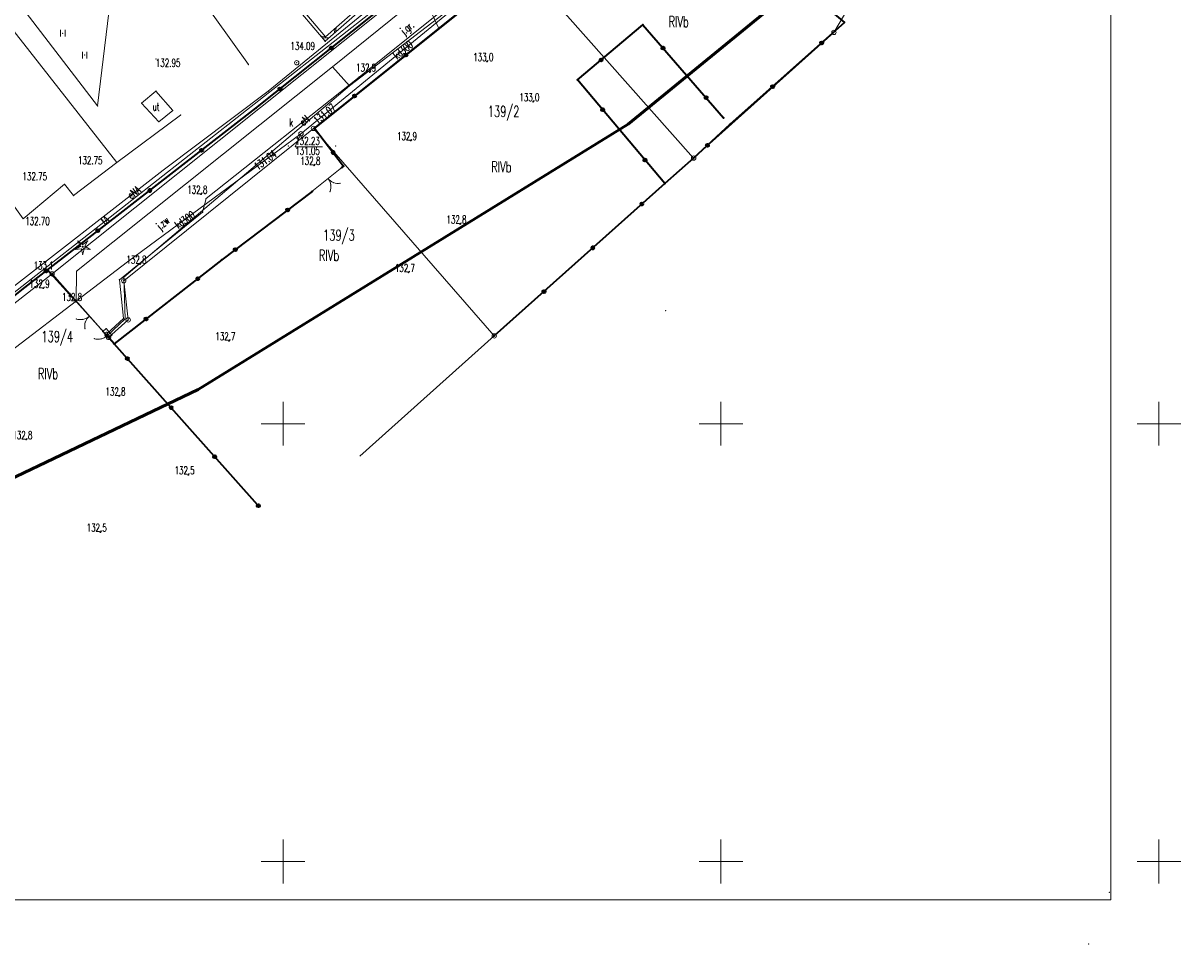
# Model space of a CAD drawing. Header units: metres. Extents: x 6429983 to 6430302, y 5950841 to 5951152.
# Tile 9 of 23: x 6430170 to 6430302, y 5950841 to 5950946. Entities that reach past the tile are written whole.
import ezdxf
from ezdxf.enums import TextEntityAlignment as Align

# ---------------------------------------------------------------- set-up
doc = ezdxf.new("R2010")
doc.units = ezdxf.units.M
doc.layers.get('0').update_dxf_attribs({"linetype": 'CONTINUOUS', "lineweight": 18})
for name, color, linetype, lineweight in [('BDOT500-BU-IB-02_01-', 7, 'CONTINUOUS', 18), ('BDOT500-KT-CR01-', 7, 'CONTINUOUS', 18), ('BDOT500-KT-JZ01-', 7, 'CONTINUOUS', 18), ('BDOT500-KT-OK02-', 7, 'CONTINUOUS', 18), ('BDOT500-KT-OK04-', 7, 'CONTINUOUS', 18), ('BDOT500-KT-OK05_01-', 7, 'CONTINUOUS', 35), ('BDOT500-OB-OP-01-01-', 96, 'CONTINUOUS', 18), ('BDOT500-RT-PW01-', 7, 'CONTINUOUS', 18), ('EGIB-D03-', 7, 'CONTINUOUS', 18), ('EGIB-KL-BR-RIVB-', 96, 'CONTINUOUS', 18), ('EGIB-KL-R-RIVB-', 96, 'CONTINUOUS', 18), ('GESUT-SU-PE-04-', 1, 'CONTINUOUS', 18), ('GESUT-SU-PE-OP03_13-', 1, 'CONTINUOUS', 18), ('GESUT-SU-PE-SM04_01-', 1, 'CONTINUOUS', 18), ('GESUT-SU-PE-US17_02-', 1, 'CONTINUOUS', 18), ('GESUT-SU-PK-01-', 36, 'CONTINUOUS', 18), ('GESUT-SU-PK-05-', 36, 'CONTINUOUS', 18), ('GESUT-SU-PK-US05-', 36, 'CONTINUOUS', 18), ('GESUT-SU-PK-US22_01-', 36, 'CONTINUOUS', 18), ('GESUT-SU-PT-01-', 30, 'CONTINUOUS', 18), ('KR_ObiektKarto', 7, 'CONTINUOUS', 18), ('maska', 7, 'CONTINUOUS', 18), ('siatka', 7, 'CONTINUOUS', 18), ('trawa', 7, 'CONTINUOUS', 18), ('wypelnienie skarpy', 7, 'CONTINUOUS', 18), ('zakres', 1, 'CONTINUOUS', 50)]:
    doc.layers.add(name, color=color, linetype=linetype, lineweight=lineweight)
doc.styles.get("Standard").update_dxf_attribs({"font": 'simplex.shx'})

# ---------------------------------------------------------------- blocks, each defined once
blk = doc.blocks.new('PTTU04_1')
at = {"color": 0, "linetype": 'Continuous', "lineweight": 18, "flags": 128}
for points in [[(-0.5, -0.75), (-0.5, 0.75)], [(0.5, 0.75), (0.5, -0.75)]]:
    blk.add_lwpolyline(points, dxfattribs=at)

msp = doc.modelspace()

# ---------------------------------------------------------------- linework, layer by layer
for p in [(6430174.86, 5950944.6), (6430177.36, 5950942.1), (6430185.48, 5950941.66), (6430178.83, 5950936.3), (6430239.4, 5950934.2), (6430243.7, 5950912.9), (6430190.3, 5950903.9)]:
    msp.add_point(p)
at = {"layer": 'BDOT500-BU-IB-02_01-', "linetype": 'Continuous', "lineweight": 18, "flags": 128}
for points in [[(6430199.41, 5950950.08), (6430198.71, 5950950.93), (6430202.33, 5950954.05), (6430208.45, 5950946.9), (6430204.81, 5950943.7), (6430200.75, 5950948.51), (6430201, 5950948.74), (6430204.86, 5950944.2), (6430207.97, 5950946.91), (6430202.32, 5950953.51), (6430199.25, 5950950.85), (6430199.68, 5950950.29), (6430199.41, 5950950.08)], [(6430205.9, 5950945.02), (6430205.88, 5950944.69)], [(6430206.04, 5950945.14), (6430206.06, 5950944.84)], [(6430204.73, 5950944.24), (6430204.4, 5950944.25)], [(6430205.18, 5950944.07), (6430204.57, 5950944.06)]]:
    msp.add_lwpolyline(points, dxfattribs=at)
at = {"layer": 'BDOT500-BU-IB-02_01-'}
for p in [(6430205.88, 5950944.69), (6430205.9, 5950945.02), (6430206.04, 5950945.14), (6430206.06, 5950944.84), (6430204.4, 5950944.25), (6430204.57, 5950944.06), (6430204.73, 5950944.24), (6430204.81, 5950943.7), (6430204.86, 5950944.2), (6430205.18, 5950944.07)]:
    msp.add_point(p, dxfattribs=at)
at = {"layer": 'BDOT500-KT-CR01-', "lineweight": 18, "flags": 128}
for points in [[(6430207.57, 5950938.58), (6430205.65, 5950940.75), (6430224.43, 5950955.96), (6430236.96, 5950968.19), (6430239.47, 5950973.5), (6430245.16, 5950970.22), (6430239.57, 5950965.49), (6430227.04, 5950953.52)], [(6430181.85, 5950959.92), (6430190.2, 5950949.24), (6430196.04, 5950941.01)], [(6430181.02, 5950929.83), (6430176.09, 5950926.06), (6430175.06, 5950927.35), (6430170.33, 5950923.39), (6430150.69, 5950950.95), (6430159.6, 5950957.17), (6430181.02, 5950929.83)], [(6430227.04, 5950953.52), (6430207.57, 5950938.58)], [(6430185.82, 5950934.49), (6430183.85, 5950936.62), (6430185.49, 5950937.99), (6430187.41, 5950935.77), (6430185.82, 5950934.49)], [(6430188.31, 5950935.25), (6430181.02, 5950929.83)]]:
    msp.add_lwpolyline(points, dxfattribs=at)
at = {"layer": 'BDOT500-KT-CR01-'}
for p in [(6430196.04, 5950941.01), (6430205.65, 5950940.75), (6430185.49, 5950937.99), (6430207.57, 5950938.58), (6430207.57, 5950938.58), (6430183.85, 5950936.62), (6430187.41, 5950935.77), (6430185.82, 5950934.49), (6430185.82, 5950934.49), (6430188.31, 5950935.25), (6430181.02, 5950929.83), (6430181.02, 5950929.83), (6430181.02, 5950929.83), (6430175.06, 5950927.35), (6430176.09, 5950926.06), (6430294.32, 5950846.49), (6430291.96, 5950840.59)]:
    msp.add_point(p, dxfattribs=at)
at = {"layer": 'BDOT500-KT-JZ01-', "linetype": 'Continuous', "lineweight": 18, "flags": 128}
msp.add_lwpolyline([(6430179.19, 5950910.83), (6430176.39, 5950913.95), (6430176.44, 5950917.41), (6430205.65, 5950940.75), (6430207.57, 5950938.58), (6430181.81, 5950916.72), (6430181.96, 5950911.97), (6430179.91, 5950910.05)], close=True, dxfattribs=at)
at = {"layer": 'BDOT500-KT-JZ01-'}
for p in [(6430205.65, 5950940.75), (6430207.57, 5950938.58), (6430176.44, 5950917.41), (6430181.81, 5950916.72), (6430176.39, 5950913.95), (6430181.96, 5950911.97), (6430179.19, 5950910.83), (6430179.91, 5950910.05)]:
    msp.add_point(p, dxfattribs=at)
at = {"layer": 'BDOT500-KT-OK02-', "linetype": 'Continuous', "lineweight": 18, "flags": 128}
for points in [[(6430206.71, 5950929.27), (6430203.3, 5950926.52)], [(6430179.19, 5950910.83), (6430176.39, 5950913.95)]]:
    msp.add_lwpolyline(points, dxfattribs=at)
at = {"layer": 'BDOT500-KT-OK02-', "lineweight": 18}
for centre, start, end in [((6430206.29, 5950928.94), 219, 279), ((6430203.97, 5950927.04), 339, 39), ((6430176.88, 5950913.39), 251, 311), ((6430178.86, 5950911.13), 131, 191)]:
    msp.add_arc(centre, 1.5, start, end, dxfattribs=at)
at = {"layer": 'BDOT500-KT-OK02-'}
for p in [(6430206.71, 5950929.27), (6430205.12, 5950928), (6430205.14, 5950927.98), (6430205.75, 5950927.54), (6430206.52, 5950927.46), (6430203.3, 5950926.52), (6430205.37, 5950926.5), (6430205.45, 5950927.27), (6430176.39, 5950913.95), (6430176.39, 5950911.97), (6430177.17, 5950911.92), (6430177.44, 5950911.62), (6430177.86, 5950912.26), (6430177.88, 5950912.26), (6430177.39, 5950910.84), (6430179.19, 5950910.83)]:
    msp.add_point(p, dxfattribs=at)
at = {"layer": 'BDOT500-KT-OK04-', "linetype": 'Continuous', "lineweight": 18, "flags": 128}
msp.add_lwpolyline([(6430179.91, 5950910.05), (6430179.19, 5950910.83)], dxfattribs=at)
at = {"layer": 'BDOT500-KT-OK04-', "lineweight": 18}
msp.add_arc((6430178.89, 5950911.15), 1.5, 253, 313, dxfattribs=at)
at = {"layer": 'BDOT500-KT-OK04-'}
for p in [(6430179.19, 5950910.83), (6430178.45, 5950909.72), (6430179.23, 5950909.69), (6430179.91, 5950910.05), (6430179.91, 5950910.05)]:
    msp.add_point(p, dxfattribs=at)
at = {"layer": 'BDOT500-KT-OK05_01-', "linetype": 'Continuous', "lineweight": 35, "flags": 128}
for points in [[(6430147.02, 5950896.73), (6430170.17, 5950915.3), (6430196.91, 5950936.05), (6430210.16, 5950946.62), (6430236.96, 5950968.19), (6430226.94, 5950976.63)], [(6430240.89, 5950962.21), (6430240.37, 5950963.29), (6430222.6, 5950949), (6430203.6, 5950933.77), (6430206.91, 5950929.41), (6430206.71, 5950929.27)], [(6430253.86, 5950954.4), (6430264.11, 5950945.82), (6430251.02, 5950934.16), (6430246.88, 5950930.34), (6430243.57, 5950927.43), (6430224.12, 5950910.02)], [(6430243.57, 5950927.43), (6430233.63, 5950939.29), (6430241.09, 5950945.55), (6430250.29, 5950934.94)], [(6430203.32, 5950926.52), (6430193.03, 5950918.73), (6430180.72, 5950909.13)], [(6430176.39, 5950913.95), (6430173.1, 5950917.57)], [(6430180.72, 5950909.13), (6430179.91, 5950910.05)], [(6430197.1, 5950890.74), (6430180.72, 5950909.13)]]:
    msp.add_lwpolyline(points, dxfattribs=at)
at = {"layer": 'BDOT500-KT-OK05_01-', "lineweight": 35}
for centre, radius in [((6430261.5, 5950943.49), 0.18), ((6430261.5, 5950943.49), 0.1), ((6430261.5, 5950943.49), 0.05), ((6430205.51, 5950942.91), 0.17), ((6430205.51, 5950942.91), 0.1), ((6430205.51, 5950942.91), 0.05), ((6430214.02, 5950942.12), 0.18), ((6430214.02, 5950942.12), 0.1), ((6430214.02, 5950942.12), 0.05), ((6430243.38, 5950942.91), 0.17), ((6430243.38, 5950942.91), 0.1), ((6430243.38, 5950942.91), 0.05), ((6430236.31, 5950941.54), 0.17), ((6430236.31, 5950941.54), 0.1), ((6430236.31, 5950941.54), 0.05), ((6430199.65, 5950938.23), 0.18), ((6430199.65, 5950938.23), 0.1), ((6430199.65, 5950938.23), 0.05), ((6430255.9, 5950938.5), 0.18), ((6430255.9, 5950938.5), 0.1), ((6430255.9, 5950938.5), 0.05), ((6430208.17, 5950937.43), 0.17), ((6430208.17, 5950937.43), 0.1), ((6430208.17, 5950937.43), 0.05), ((6430248.3, 5950937.24), 0.17), ((6430248.3, 5950937.24), 0.1), ((6430248.3, 5950937.24), 0.05), ((6430236.5, 5950935.86), 0.18), ((6430236.5, 5950935.86), 0.1), ((6430236.5, 5950935.86), 0.05), ((6430190.71, 5950931.24), 0.17), ((6430190.71, 5950931.24), 0.1), ((6430248.45, 5950931.79), 0.17), ((6430248.45, 5950931.79), 0.1), ((6430248.45, 5950931.79), 0.05), ((6430190.71, 5950931.24), 0.05), ((6430205.72, 5950930.98), 0.18), ((6430205.72, 5950930.98), 0.1), ((6430205.72, 5950930.98), 0.05), ((6430241.32, 5950930.11), 0.18), ((6430241.32, 5950930.11), 0.1), ((6430241.32, 5950930.11), 0.05), ((6430184.79, 5950926.64), 0.18), ((6430184.79, 5950926.64), 0.1), ((6430184.79, 5950926.64), 0.05), ((6430240.96, 5950925.1), 0.17), ((6430240.96, 5950925.1), 0.1), ((6430240.96, 5950925.1), 0.05), ((6430200.53, 5950924.41), 0.17), ((6430200.53, 5950924.41), 0.1), ((6430200.53, 5950924.41), 0.05), ((6430178.86, 5950922.04), 0.18), ((6430178.86, 5950922.04), 0.1), ((6430178.86, 5950922.04), 0.05), ((6430194.55, 5950919.88), 0.18), ((6430194.55, 5950919.88), 0.1), ((6430194.55, 5950919.88), 0.05), ((6430235.37, 5950920.09), 0.18), ((6430235.37, 5950920.09), 0.1), ((6430235.37, 5950920.09), 0.05), ((6430172.94, 5950917.45), 0.17), ((6430172.94, 5950917.45), 0.1), ((6430172.94, 5950917.45), 0.05), ((6430190.27, 5950916.58), 0.17), ((6430190.27, 5950916.58), 0.1), ((6430190.27, 5950916.58), 0.05), ((6430229.79, 5950915.09), 0.18), ((6430229.79, 5950915.09), 0.1), ((6430229.79, 5950915.09), 0.05), ((6430184.36, 5950911.97), 0.17), ((6430184.36, 5950911.97), 0.1), ((6430184.36, 5950911.97), 0.05), ((6430182.23, 5950907.44), 0.17), ((6430182.23, 5950907.44), 0.1), ((6430182.23, 5950907.44), 0.05), ((6430187.22, 5950901.84), 0.17), ((6430187.22, 5950901.84), 0.1), ((6430187.22, 5950901.84), 0.05), ((6430192.2, 5950896.23), 0.18), ((6430192.2, 5950896.23), 0.1), ((6430192.2, 5950896.23), 0.05), ((6430197.19, 5950890.63), 0.18), ((6430197.19, 5950890.63), 0.1), ((6430197.19, 5950890.63), 0.05)]:
    msp.add_circle(centre, radius, dxfattribs=at)
at = {"layer": 'BDOT500-KT-OK05_01-'}
for p in [(6430241.09, 5950945.55), (6430261.5, 5950943.49), (6430261.5, 5950943.49), (6430261.5, 5950943.49), (6430205.51, 5950942.91), (6430205.51, 5950942.91), (6430205.51, 5950942.91), (6430214.02, 5950942.12), (6430214.02, 5950942.12), (6430214.02, 5950942.12), (6430243.38, 5950942.91), (6430243.38, 5950942.91), (6430243.38, 5950942.91), (6430236.31, 5950941.54), (6430236.31, 5950941.54), (6430236.31, 5950941.54), (6430233.63, 5950939.29), (6430199.65, 5950938.23), (6430199.65, 5950938.23), (6430199.65, 5950938.23), (6430255.9, 5950938.5), (6430255.9, 5950938.5), (6430255.9, 5950938.5), (6430208.17, 5950937.43), (6430208.17, 5950937.43), (6430208.17, 5950937.43), (6430248.3, 5950937.24), (6430248.3, 5950937.24), (6430248.3, 5950937.24), (6430196.91, 5950936.05), (6430236.5, 5950935.86), (6430236.5, 5950935.86), (6430236.5, 5950935.86), (6430250.29, 5950934.94), (6430251.02, 5950934.16), (6430203.6, 5950933.77), (6430248.45, 5950931.79), (6430248.45, 5950931.79), (6430248.45, 5950931.79), (6430190.71, 5950931.24), (6430190.71, 5950931.24), (6430190.71, 5950931.24), (6430205.72, 5950930.98), (6430205.72, 5950930.98), (6430205.72, 5950930.98), (6430241.32, 5950930.11), (6430241.32, 5950930.11), (6430241.32, 5950930.11), (6430246.88, 5950930.34), (6430206.71, 5950929.27), (6430206.91, 5950929.41), (6430243.57, 5950927.43), (6430243.57, 5950927.43), (6430184.79, 5950926.64), (6430184.79, 5950926.64), (6430184.79, 5950926.64), (6430203.32, 5950926.52), (6430240.96, 5950925.1), (6430240.96, 5950925.1), (6430240.96, 5950925.1), (6430200.53, 5950924.41), (6430200.53, 5950924.41), (6430200.53, 5950924.41), (6430178.86, 5950922.04), (6430178.86, 5950922.04), (6430178.86, 5950922.04), (6430194.55, 5950919.88), (6430194.55, 5950919.88), (6430194.55, 5950919.88), (6430235.37, 5950920.09), (6430235.37, 5950920.09), (6430235.37, 5950920.09), (6430193.03, 5950918.73), (6430172.94, 5950917.45), (6430172.94, 5950917.45), (6430172.94, 5950917.45), (6430173.1, 5950917.57), (6430190.27, 5950916.58), (6430190.27, 5950916.58), (6430190.27, 5950916.58), (6430229.79, 5950915.09), (6430229.79, 5950915.09), (6430229.79, 5950915.09), (6430176.39, 5950913.95), (6430184.36, 5950911.97), (6430184.36, 5950911.97), (6430184.36, 5950911.97), (6430179.91, 5950910.05), (6430180.72, 5950909.13), (6430180.72, 5950909.13), (6430180.72, 5950909.13), (6430224.12, 5950910.02), (6430182.23, 5950907.44), (6430182.23, 5950907.44), (6430182.23, 5950907.44), (6430187.22, 5950901.84), (6430187.22, 5950901.84), (6430187.22, 5950901.84), (6430192.2, 5950896.23), (6430192.2, 5950896.23), (6430192.2, 5950896.23), (6430197.19, 5950890.63), (6430197.19, 5950890.63), (6430197.19, 5950890.63)]:
    msp.add_point(p, dxfattribs=at)
at = {"layer": 'BDOT500-OB-OP-01-01-', "linetype": 'Continuous', "lineweight": 18, "flags": 128}
for points in [[(6430176.58, 5950920.86), (6430177.13, 5950920.46)], [(6430176.88, 5950920.26), (6430176.58, 5950920.86)], [(6430177.68, 5950920.86), (6430177.13, 5950920.46)], [(6430177.38, 5950920.26), (6430177.68, 5950920.86)], [(6430176.28, 5950919.91), (6430176.88, 5950920.26)], [(6430176.28, 5950919.91), (6430176.96, 5950919.96)], [(6430177.13, 5950919.36), (6430176.96, 5950919.96)], [(6430177.13, 5950919.36), (6430177.31, 5950919.96)], [(6430177.98, 5950919.91), (6430177.31, 5950919.96)], [(6430177.98, 5950919.91), (6430177.38, 5950920.26)]]:
    msp.add_lwpolyline(points, dxfattribs=at)
at = {"layer": 'BDOT500-OB-OP-01-01-', "lineweight": 18}
for radius in [0.05, 0.03]:
    msp.add_circle((6430177.13, 5950920.21), radius, dxfattribs=at)
at = {"layer": 'BDOT500-OB-OP-01-01-'}
for p in [(6430176.58, 5950920.86), (6430176.58, 5950920.86), (6430177.68, 5950920.86), (6430177.68, 5950920.86), (6430176.28, 5950919.91), (6430176.28, 5950919.91), (6430176.88, 5950920.26), (6430176.88, 5950920.26), (6430176.96, 5950919.96), (6430176.96, 5950919.96), (6430177.13, 5950920.46), (6430177.13, 5950920.46), (6430177.13, 5950920.21), (6430177.13, 5950920.21), (6430177.31, 5950919.96), (6430177.31, 5950919.96), (6430177.38, 5950920.26), (6430177.38, 5950920.26), (6430177.98, 5950919.91), (6430177.98, 5950919.91), (6430177.13, 5950919.36), (6430177.13, 5950919.36)]:
    msp.add_point(p, dxfattribs=at)
at = {"layer": 'BDOT500-RT-PW01-', "lineweight": 18}
for centre in [(6430204.81, 5950943.7), (6430223.29, 5950941.37), (6430209.91, 5950940.16), (6430228.55, 5950936.78), (6430214.58, 5950932.34), (6430203.54, 5950929.52), (6430190.64, 5950926.22), (6430220.23, 5950922.82), (6430183.69, 5950918.24), (6430173.09, 5950917.57), (6430214.34, 5950917.29), (6430172.63, 5950915.48), (6430176.34, 5950913.97), (6430193.84, 5950909.48), (6430181.3, 5950903.17), (6430170.67, 5950898.19), (6430189.19, 5950894.17), (6430179.15, 5950887.62)]:
    msp.add_circle(centre, 0.05, dxfattribs=at)
at = {"layer": 'BDOT500-RT-PW01-'}
for p in [(6430204.81, 5950943.7), (6430223.29, 5950941.37), (6430209.91, 5950940.16), (6430228.55, 5950936.78), (6430214.58, 5950932.34), (6430203.54, 5950929.52), (6430190.64, 5950926.22), (6430220.23, 5950922.82), (6430183.69, 5950918.24), (6430173.09, 5950917.57), (6430214.34, 5950917.29), (6430172.63, 5950915.48), (6430176.34, 5950913.97), (6430193.84, 5950909.48), (6430181.3, 5950903.17), (6430170.67, 5950898.19), (6430189.19, 5950894.17), (6430179.15, 5950887.62)]:
    msp.add_point(p, dxfattribs=at)
at = {"layer": 'EGIB-D03-', "linetype": 'Continuous', "lineweight": 18, "flags": 128}
for points in [[(6430140.63, 5951050.42), (6430186.81, 5951007.51), (6430198.5, 5950998.82), (6430195.09, 5950994.94), (6430224.84, 5950972.94), (6430230.57, 5950975.48), (6430236.78, 5950971.3), (6430230.66, 5950962.69), (6430173.63, 5950917.1), (6430152.54, 5950900.58), (6430136.47, 5950888.51), (6430113.43, 5950935.96), (6430100.43, 5950962.72), (6430089.8, 5950957.42), (6430080.04, 5950972.84), (6430066.15, 5950994.81), (6430109.39, 5951026.78)], [(6430247.2, 5950964.89), (6430240.46, 5950963.46), (6430227.06, 5950952.69), (6430203.47, 5950933.73), (6430181.82, 5950916.33), (6430182.32, 5950911.85), (6430180.08, 5950909.85), (6430173.63, 5950917.1), (6430230.66, 5950962.69), (6430236.78, 5950971.3)], [(6430227.06, 5950952.69), (6430240.46, 5950963.46), (6430247.2, 5950964.89), (6430258.89, 5950957.7), (6430267.44, 5950952.44), (6430262.89, 5950944.69), (6430246.88, 5950930.34)], [(6430203.47, 5950933.73), (6430227.06, 5950952.69), (6430246.88, 5950930.34), (6430224.12, 5950910.02)]]:
    msp.add_lwpolyline(points, close=True, dxfattribs=at)
for points in [[(6430197.1, 5950890.74), (6430180.08, 5950909.85), (6430182.32, 5950911.85), (6430181.82, 5950916.33), (6430203.47, 5950933.73), (6430224.12, 5950910.02), (6430208.77, 5950896.29)], [(6430167.84, 5950876.83), (6430152.54, 5950900.58), (6430173.63, 5950917.1), (6430180.08, 5950909.85), (6430197.1, 5950890.74)]]:
    msp.add_lwpolyline(points, dxfattribs=at)
at = {"layer": 'EGIB-D03-', "lineweight": 18}
for centre in [(6430262.89, 5950944.69), (6430203.47, 5950933.73), (6430203.47, 5950933.73), (6430203.47, 5950933.73), (6430246.88, 5950930.34), (6430246.88, 5950930.34), (6430173.63, 5950917.1), (6430173.63, 5950917.1), (6430173.63, 5950917.1), (6430181.82, 5950916.33), (6430181.82, 5950916.33), (6430182.32, 5950911.85), (6430182.32, 5950911.85), (6430224.12, 5950910.02), (6430224.12, 5950910.02), (6430180.08, 5950909.85), (6430180.08, 5950909.85), (6430180.08, 5950909.85)]:
    msp.add_circle(centre, 0.25, dxfattribs=at)
at = {"layer": 'EGIB-D03-'}
for p in [(6430262.89, 5950944.69), (6430262.89, 5950944.69), (6430203.47, 5950933.73), (6430203.47, 5950933.73), (6430203.47, 5950933.73), (6430203.47, 5950933.73), (6430203.47, 5950933.73), (6430203.47, 5950933.73), (6430246.88, 5950930.34), (6430246.88, 5950930.34), (6430246.88, 5950930.34), (6430246.88, 5950930.34), (6430173.63, 5950917.1), (6430173.63, 5950917.1), (6430173.63, 5950917.1), (6430173.63, 5950917.1), (6430173.63, 5950917.1), (6430173.63, 5950917.1), (6430181.82, 5950916.33), (6430181.82, 5950916.33), (6430181.82, 5950916.33), (6430181.82, 5950916.33), (6430182.32, 5950911.85), (6430182.32, 5950911.85), (6430182.32, 5950911.85), (6430182.32, 5950911.85), (6430180.08, 5950909.85), (6430180.08, 5950909.85), (6430180.08, 5950909.85), (6430180.08, 5950909.85), (6430180.08, 5950909.85), (6430180.08, 5950909.85), (6430224.12, 5950910.02), (6430224.12, 5950910.02), (6430224.12, 5950910.02), (6430224.12, 5950910.02)]:
    msp.add_point(p, dxfattribs=at)
at = {"layer": 'EGIB-KL-BR-RIVB-', "lineweight": 18, "flags": 128}
msp.add_lwpolyline([(6430124.17, 5951005.03), (6430142.9, 5951022.68), (6430126.59, 5951039.8), (6430140.63, 5951050.42), (6430153.92, 5951038.07), (6430186.81, 5951007.51), (6430198.5, 5950998.82), (6430195.09, 5950994.94), (6430224.84, 5950972.94), (6430230.57, 5950975.48), (6430236.78, 5950971.3), (6430230.66, 5950962.69), (6430173.63, 5950917.1), (6430152.54, 5950900.58), (6430136.47, 5950888.51), (6430113.43, 5950935.96), (6430100.43, 5950962.72), (6430089.8, 5950957.42), (6430081.6, 5950970.38), (6430119.07, 5950997.19)], close=True, dxfattribs=at)
at = {"layer": 'EGIB-KL-BR-RIVB-'}
msp.add_point((6430173.63, 5950917.1), dxfattribs=at)
at = {"layer": 'EGIB-KL-R-RIVB-', "lineweight": 18, "flags": 128}
for points in [[(6430230.66, 5950962.69), (6430236.78, 5950971.3), (6430247.2, 5950964.89), (6430240.46, 5950963.46), (6430227.06, 5950952.69), (6430203.47, 5950933.73), (6430181.82, 5950916.33), (6430182.32, 5950911.85), (6430180.08, 5950909.85), (6430173.63, 5950917.1)], [(6430258.89, 5950957.7), (6430267.44, 5950952.44), (6430262.89, 5950944.69), (6430246.88, 5950930.34), (6430227.06, 5950952.69), (6430240.46, 5950963.46), (6430247.2, 5950964.89)], [(6430224.12, 5950910.02), (6430203.47, 5950933.73), (6430227.06, 5950952.69), (6430246.88, 5950930.34)]]:
    msp.add_lwpolyline(points, close=True, dxfattribs=at)
for points in [[(6430197.1, 5950890.74), (6430180.08, 5950909.85), (6430182.32, 5950911.85), (6430181.82, 5950916.33), (6430203.47, 5950933.73), (6430224.12, 5950910.02), (6430208.77, 5950896.29)], [(6430167.84, 5950876.83), (6430152.54, 5950900.58), (6430173.63, 5950917.1), (6430180.08, 5950909.85), (6430197.1, 5950890.74)]]:
    msp.add_lwpolyline(points, dxfattribs=at)
at = {"layer": 'EGIB-KL-R-RIVB-'}
for p in [(6430262.89, 5950944.69), (6430203.47, 5950933.73), (6430203.47, 5950933.73), (6430203.47, 5950933.73), (6430246.88, 5950930.34), (6430246.88, 5950930.34), (6430173.63, 5950917.1), (6430173.63, 5950917.1), (6430181.82, 5950916.33), (6430181.82, 5950916.33), (6430182.32, 5950911.85), (6430182.32, 5950911.85), (6430180.08, 5950909.85), (6430180.08, 5950909.85), (6430180.08, 5950909.85), (6430224.12, 5950910.02), (6430224.12, 5950910.02)]:
    msp.add_point(p, dxfattribs=at)
at = {"layer": 'GESUT-SU-PE-04-', "linetype": 'Continuous', "lineweight": 18, "flags": 128}
for points in [[(6430189.37, 5950985.18), (6430198.67, 5950971.56), (6430204.81, 5950962.59), (6430200.4, 5950957.05), (6430209.19, 5950946.84), (6430198.32, 5950937.98), (6430186.33, 5950928.96), (6430167.59, 5950914.43), (6430162.6, 5950918.72), (6430162.15, 5950919.31), (6430161.91, 5950919.43)], [(6430226.97, 5950952.86), (6430226.4, 5950953.42), (6430226.03, 5950953.56), (6430208.69, 5950939.59), (6430191.22, 5950925.71), (6430190.81, 5950924.16), (6430181.32, 5950916.45), (6430181.8, 5950912), (6430179.94, 5950910.32)]]:
    msp.add_lwpolyline(points, dxfattribs=at)
at = {"layer": 'GESUT-SU-PE-04-'}
for p in [(6430208.69, 5950939.59), (6430198.32, 5950937.98), (6430186.33, 5950928.96), (6430191.22, 5950925.71), (6430190.81, 5950924.16), (6430181.32, 5950916.45), (6430181.8, 5950912), (6430179.94, 5950910.32)]:
    msp.add_point(p, dxfattribs=at)
at = {"layer": 'GESUT-SU-PE-OP03_13-', "linetype": 'Continuous', "lineweight": 18, "flags": 128}
msp.add_lwpolyline([(6430191.22, 5950925.71), (6430190.81, 5950924.16)], dxfattribs=at)
at = {"layer": 'GESUT-SU-PE-OP03_13-'}
for p in [(6430191.22, 5950925.71), (6430190.81, 5950924.16)]:
    msp.add_point(p, dxfattribs=at)
at = {"layer": 'GESUT-SU-PE-SM04_01-', "lineweight": 18}
msp.add_circle((6430201.56, 5950941.22), 0.25, dxfattribs=at)
at = {"layer": 'GESUT-SU-PE-SM04_01-'}
msp.add_point((6430201.56, 5950941.22), dxfattribs=at)
at = {"layer": 'GESUT-SU-PE-US17_02-', "linetype": 'Continuous', "lineweight": 18, "flags": 128}
for points in [[(6430179.42, 5950910.52), (6430179.79, 5950910.86)], [(6430179.42, 5950910.52), (6430180.09, 5950909.78)], [(6430179.79, 5950910.86), (6430180.46, 5950910.12)], [(6430180.46, 5950910.12), (6430180.09, 5950909.78)]]:
    msp.add_lwpolyline(points, dxfattribs=at)
at = {"layer": 'GESUT-SU-PE-US17_02-'}
for p in [(6430179.42, 5950910.52), (6430179.42, 5950910.52), (6430179.79, 5950910.86), (6430179.79, 5950910.86), (6430180.09, 5950909.78), (6430180.09, 5950909.78), (6430180.46, 5950910.12), (6430180.46, 5950910.12)]:
    msp.add_point(p, dxfattribs=at)
at = {"layer": 'GESUT-SU-PK-01-', "linetype": 'Continuous', "lineweight": 18, "flags": 128}
msp.add_lwpolyline([(6430127.76, 5950885.73), (6430151.65, 5950903.53), (6430163.59, 5950904.25), (6430182.24, 5950918.48), (6430202.05, 5950933.12), (6430232.18, 5950957.87), (6430259.24, 5950978.5), (6430275.92, 5950976.12), (6430284.54, 5950971.88), (6430285.7, 5950973.46)], dxfattribs=at)
at = {"layer": 'GESUT-SU-PK-01-', "linetype": 'Continuous', "lineweight": 13, "flags": 128}
msp.add_lwpolyline([(6430204.49, 5950931.62), (6430201.4, 5950931.62), (6430202.05, 5950933.12)], dxfattribs=at)
at = {"layer": 'GESUT-SU-PK-01-'}
for p in [(6430202.05, 5950933.12), (6430182.24, 5950918.48)]:
    msp.add_point(p, dxfattribs=at)
at = {"layer": 'GESUT-SU-PK-05-', "linetype": 'Continuous', "lineweight": 18, "flags": 128}
msp.add_lwpolyline([(6430217.81, 5950945.07), (6430216.45, 5950948)], dxfattribs=at)
at = {"layer": 'GESUT-SU-PK-05-'}
msp.add_point((6430217.81, 5950945.07), dxfattribs=at)
at = {"layer": 'GESUT-SU-PK-US05-'}
for p in [(6430200.62, 5950931.73), (6430206.02, 5950931.73)]:
    msp.add_point(p, dxfattribs=at)
at = {"layer": 'GESUT-SU-PK-US22_01-', "lineweight": 18}
msp.add_circle((6430202.05, 5950933.12), 0.25, dxfattribs=at)
at = {"layer": 'GESUT-SU-PK-US22_01-'}
msp.add_point((6430202.05, 5950933.12), dxfattribs=at)
at = {"layer": 'GESUT-SU-PT-01-', "linetype": 'Continuous', "lineweight": 18, "flags": 128}
msp.add_lwpolyline([(6430161.74, 5950918.96), (6430162.34, 5950918.54), (6430167.67, 5950913.71), (6430209.79, 5950946.77), (6430200.24, 5950957.73), (6430203.34, 5950961.46), (6430208.41, 5950967.55), (6430217.44, 5950978.01), (6430225.98, 5950992.29), (6430219.94, 5950996.78), (6430210.97, 5951003.39), (6430209.6, 5951004.65), (6430206.66, 5951007.23), (6430183.78, 5951023.85), (6430180.49, 5951026.18), (6430178.87, 5951032.1), (6430168.18, 5951042.31), (6430156.98, 5951053.24), (6430154.39, 5951055.42)], dxfattribs=at)
at = {"layer": 'maska', "linetype": 'Continuous', "lineweight": 18, "flags": 128}
for points in [[(6430294.51, 5950845.6), (6430294.51, 5951134.1)], [(6430006.51, 5950845.6), (6430294.51, 5950845.6)]]:
    msp.add_lwpolyline(points, dxfattribs=at)
at = {"layer": 'siatka', "color": 7, "linetype": 'Continuous', "lineweight": 13, "flags": 128}
for points in [[(6430200, 5950897.5), (6430200, 5950902.5)], [(6430250, 5950897.5), (6430250, 5950902.5)], [(6430300, 5950897.5), (6430300, 5950902.5)], [(6430197.5, 5950900), (6430202.5, 5950900)], [(6430247.5, 5950900), (6430252.5, 5950900)], [(6430297.5, 5950900), (6430302.5, 5950900)], [(6430200, 5950847.5), (6430200, 5950852.5)], [(6430250, 5950847.5), (6430250, 5950852.5)], [(6430300, 5950847.5), (6430300, 5950852.5)], [(6430197.5, 5950850), (6430202.5, 5950850)], [(6430247.5, 5950850), (6430252.5, 5950850)], [(6430297.5, 5950850), (6430302.5, 5950850)]]:
    msp.add_lwpolyline(points, dxfattribs=at)
at = {"layer": 'trawa', "lineweight": 18, "flags": 128}
msp.add_lwpolyline([(6430176.15, 5950953.88), (6430181.12, 5950955.16), (6430178.83, 5950936.3), (6430169.3, 5950948.75), (6430176.15, 5950953.88)], dxfattribs=at)
at = {"layer": 'zakres', "lineweight": 50, "flags": 128}
msp.add_lwpolyline([(6430041, 5950994.6), (6430050.86, 5951004.14), (6430164.54, 5951091.89), (6430190.8, 5951065.9), (6430193.4, 5951043.2), (6430213.25, 5951020.73), (6430240.23, 5950999.96), (6430279.1, 5950966.7), (6430239.4, 5950934.2), (6430190.3, 5950903.9), (6430153, 5950886.1), (6430128, 5950869.7), (6430121.5, 5950865.8), (6430105.6, 5950898.2), (6430088, 5950933.3)], close=True, dxfattribs=at)

# ---------------------------------------------------------------- block references
at = {"layer": 'KR_ObiektKarto', "linetype": 'Continuous', "xscale": 0.5, "yscale": 0.5, "zscale": 0.5}
for p in [(6430174.86, 5950944.6), (6430177.36, 5950942.1)]:
    msp.add_blockref('PTTU04_1', p, dxfattribs=at)

# ---------------------------------------------------------------- texts
at = {"layer": 'BDOT500-KT-CR01-', "lineweight": 18, "width": 0.66}
msp.add_text('j.gr.', height=0.9, rotation=39.3, dxfattribs=at).set_placement((6430213.26, 5950945.06), align=Align.TOP_LEFT)
msp.add_text('ut', height=0.9, dxfattribs=at).set_placement((6430185.11, 5950936.65), align=Align.TOP_LEFT)
at = {"layer": 'BDOT500-KT-JZ01-', "lineweight": 18, "width": 0.66}
msp.add_text('j.zw', height=0.9, rotation=41.4, dxfattribs=at).set_placement((6430185.41, 5950922.75), align=Align.TOP_LEFT)
at = {"layer": 'BDOT500-RT-PW01-', "lineweight": 18, "width": 0.66}
for s, p in [('134.09', (6430200.85, 5950943.59)), ('133.0', (6430221.72, 5950942.32)), ('132.9', (6430208.34, 5950941.11)), ('133.0', (6430226.98, 5950937.73)), ('132.9', (6430213.01, 5950933.29)), ('132.75', (6430176.59, 5950930.53)), ('132.8', (6430201.97, 5950930.47)), ('132.8', (6430189.07, 5950927.17)), ('132.70', (6430170.57, 5950923.59)), ('132.8', (6430218.66, 5950923.77)), ('133.1', (6430171.52, 5950918.52)), ('132.8', (6430182.12, 5950919.19)), ('132.7', (6430212.77, 5950918.24)), ('132.9', (6430171.06, 5950916.43)), ('132.8', (6430174.77, 5950914.92)), ('132.7', (6430192.27, 5950910.43)), ('132.8', (6430179.73, 5950904.12)), ('132.8', (6430169.1, 5950899.14)), ('132.5', (6430187.62, 5950895.12)), ('132.5', (6430177.58, 5950888.57))]:
    msp.add_text(s, height=0.9, dxfattribs=at).set_placement(p, align=Align.TOP_LEFT)
at = {"layer": 'EGIB-D03-', "lineweight": 25, "width": 0.66}
for s, p in [('139/2', (6430223.38, 5950936.29)), ('139/3', (6430204.57, 5950922.16)), ('139/4', (6430172.42, 5950910.58))]:
    msp.add_text(s, height=1.25, dxfattribs=at).set_placement(p, align=Align.TOP_LEFT)
at = {"layer": 'EGIB-KL-R-RIVB-', "lineweight": 25, "width": 0.66}
for p in [(6430244, 5950946.54), (6430223.76, 5950929.96), (6430204.09, 5950919.86), (6430172, 5950906.34)]:
    msp.add_text('RIVb', height=1.25, dxfattribs=at).set_placement(p, align=Align.TOP_LEFT)
at = {"layer": 'GESUT-SU-PE-04-', "lineweight": 18, "width": 0.66}
for s, rotation, p in [('eN', -318.9, (6430201.76, 5950934.63)), ('eNA', 38.1, (6430182.12, 5950926.31))]:
    msp.add_text(s, height=0.9, rotation=rotation, dxfattribs=at).set_placement(p, align=Align.TOP_LEFT)
at = {"layer": 'GESUT-SU-PE-US17_02-', "lineweight": 18, "width": 0.66}
msp.add_text('e', height=0.9, dxfattribs=at).set_placement((6430179.59, 5950910.77), align=Align.TOP_LEFT)
at = {"layer": 'GESUT-SU-PK-01-', "lineweight": 18, "width": 0.66}
for s, rotation, p in [('kd300', 39.2, (6430212.47, 5950942.26)), ('131.07', 39.2, (6430203.39, 5950934.85)), ('131.04', 36.6, (6430196.58, 5950929.64)), ('kd300', -325.2, (6430187.53, 5950922.96))]:
    msp.add_text(s, height=0.9, rotation=rotation, dxfattribs=at).set_placement(p, align=Align.TOP_LEFT)
for s, p in [('k', (6430200.72, 5950934.86)), ('132.23', (6430201.4, 5950932.74)), ('131.05', (6430201.4, 5950931.62))]:
    msp.add_text(s, height=0.9, dxfattribs=at).set_placement(p, align=Align.TOP_LEFT)
at = {"layer": 'GESUT-SU-PT-01-', "lineweight": 18, "width": 0.66}
msp.add_text('tA', height=0.9, rotation=38.1, dxfattribs=at).set_placement((6430179.1, 5950923.37), align=Align.TOP_LEFT)
at = {"layer": 'wypelnienie skarpy', "lineweight": 18, "width": 0.66}
for s, p in [('132.95', (6430185.48, 5950941.66)), ('132.75', (6430170.26, 5950928.7))]:
    msp.add_text(s, height=0.9, dxfattribs=at).set_placement(p, align=Align.TOP_LEFT)

doc.saveas('drawing.dxf')
